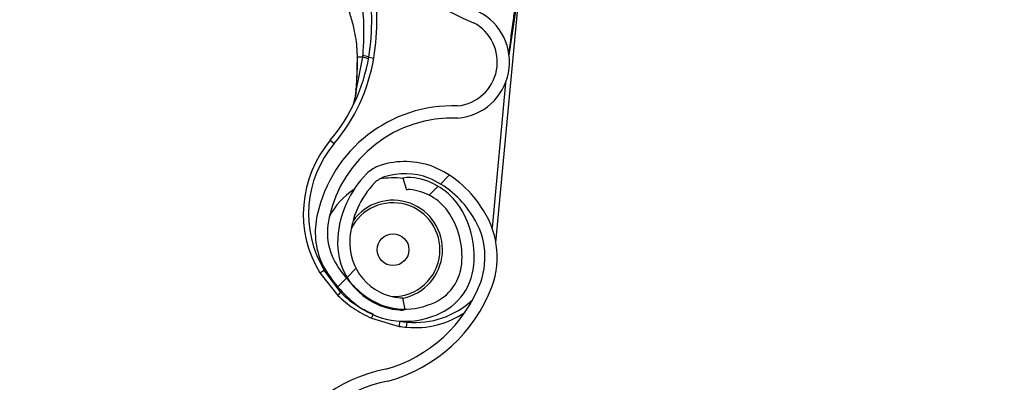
# Model space of a CAD drawing. Header units: inches. Extents: x 170 to 284, y 215 to 248.
# Tile 138 of 195: x 186.1061 to 186.3016, y 224.3832 to 224.4551. Entities that reach past the tile are written whole.
import ezdxf

# ---------------------------------------------------------------- set-up
doc = ezdxf.new("R2010")
doc.units = ezdxf.units.IN
doc.header["$LTSCALE"] = 0.25
doc.header["$MEASUREMENT"] = 0
doc.layers.add('ANNOTATIONS', color=1, linetype='Continuous')
doc.layers.add('RH BENCH MOUNT', color=7, linetype='Continuous')
doc.styles.add('ARIAL', font='arial.ttf', dxfattribs={"height": 0.09375})
doc.dimstyles.new('STANDARD$0', dxfattribs={"dimtxt": 0.09375, "dimasz": 0.09375, "dimexe": 0.03125, "dimexo": 0.046875, "dimgap": 0.09, "dimtad": 0, "dimtih": 1, "dimtoh": 1, "dimdec": 4, "dimzin": 0, "dimdsep": 46, "dimtxsty": 'ARIAL', "dimcen": 0.09, "dimadec": 0, "dimazin": 0, "dimtfac": 1, "dimtdec": 4, "dimtofl": 0, "dimtmove": 0, "dimatfit": 1, "dimfxl": 1, "dimtolj": 1, "dimtzin": 0, "dimarcsym": 0})
pattern_1 = [(45, (176.0930244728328, 218.320867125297), (-0.03026527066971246, 0.03026527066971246), [])]

# ---------------------------------------------------------------- blocks, each defined once
blk = doc.blocks.new('*D44')
at = {"layer": 'ANNOTATIONS', "color": 0, "lineweight": -2, "transparency": 16777216}
for p, q in [((185.9644948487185, 225.4792255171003), (185.9644948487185, 226.2131025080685)), ((187.3643717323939, 224.3791894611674), (187.3643717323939, 226.2131025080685)), ((186.0582448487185, 226.1818525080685), (186.3541591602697, 226.1818525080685)), ((187.2706217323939, 226.1818525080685), (186.9747074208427, 226.1818525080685))]:
    blk.add_line(p, q, dxfattribs=at)
at = {"layer": 'ANNOTATIONS', "color": 0, "transparency": 16777216}
for points in [[(186.0582448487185, 226.1974775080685), (186.0582448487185, 226.1662275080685), (185.9644948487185, 226.1818525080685)], [(187.2706217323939, 226.1974775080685), (187.2706217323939, 226.1662275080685), (187.3643717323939, 226.1818525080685)]]:
    blk.add_solid(points, dxfattribs=at)
at = {"layer": 'defpoints', "color": 0, "transparency": 16777216}
for p in [(187.3643717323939, 226.1818525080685), (185.9644948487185, 225.4323505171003), (187.3643717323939, 224.3323144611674)]:
    blk.add_point(p, dxfattribs=at)
at = {"layer": 'ANNOTATIONS', "color": 0, "transparency": 16777216, "insert": (186.6644332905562, 226.1818525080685), "char_height": 0.09375, "attachment_point": 5, "style": 'ARIAL'}
blk.add_mtext('\\A1;DIM "A"', dxfattribs=at)

msp = doc.modelspace()

# ---------------------------------------------------------------- hatches: boundary and pattern name
at = {"layer": 'RH BENCH MOUNT'}
h = msp.add_hatch(dxfattribs=at)
h.set_pattern_fill('ANSI31', color=256, scale=0.34241245, angle=2.8e-322, style=0)
h.set_pattern_definition([(45, (176.1263761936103, 218.320867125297), (-0.03026527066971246, 0.03026527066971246), [])])
edge = h.paths.add_edge_path(flags=0)
edge.add_arc((186.41301658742, 224.2130895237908), 0.021400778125, 89.9999999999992, 390.52248781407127, ccw=False)
edge.add_line((186.41301658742, 224.2344903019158), (186.485779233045, 224.2344903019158))
edge.add_arc((186.485779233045, 224.6453852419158), 0.4108949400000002, 270, 450.0000000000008)
edge.add_line((186.485779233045, 225.0562801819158), (186.00212164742, 225.0562801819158))
edge.add_arc((186.00212164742, 225.0605603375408), 0.004280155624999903, 180.0000000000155, 269.9999999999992, ccw=False)
edge.add_line((185.997841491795, 225.0605603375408), (185.997841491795, 225.1033618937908))
edge.add_arc((186.00212164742, 225.1033618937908), 0.004280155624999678, 360, 540, ccw=False)
edge.add_line((186.006401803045, 225.1033618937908), (186.006401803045, 225.0605603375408))
edge.add_line((186.006401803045, 225.0605603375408), (186.003169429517, 225.0605603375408))
edge.add_line((186.003169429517, 225.0605603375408), (186.003169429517, 225.1033618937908))
edge.add_arc((186.00212164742, 225.1033618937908), 0.001047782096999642, 360, 540.0000000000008)
edge.add_line((186.001073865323, 225.1033618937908), (186.001073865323, 225.0605603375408))
edge.add_arc((186.00212164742, 225.0605603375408), 0.001047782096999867, 180, 270)
edge.add_line((186.00212164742, 225.0595125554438), (186.485779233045, 225.0595125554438))
edge.add_arc((186.485779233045, 224.6453852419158), 0.4141273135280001, 269.9999999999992, 450, ccw=False)
edge.add_line((186.485779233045, 224.2312579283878), (186.41301658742, 224.2312579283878))
edge.add_arc((186.41301658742, 224.2130895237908), 0.018168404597, 450.0000000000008, 750.5224878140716)
edge.add_arc((186.4277648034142, 224.221784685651), 0.001047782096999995, 390.5224878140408, 495.0000000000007)
edge.add_line((186.4270239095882, 224.222525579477), (186.4183287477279, 224.2138304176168))
edge.add_line((186.4183287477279, 224.2138304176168), (186.4160431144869, 224.2161160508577))
edge.add_line((186.4160431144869, 224.2161160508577), (186.4247382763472, 224.224811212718))
edge.add_arc((186.4277648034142, 224.221784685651), 0.004280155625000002, 390.522487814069, 495.0000000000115, ccw=False)
h = msp.add_hatch(dxfattribs=at)
h.set_pattern_fill('ANSI31', color=256, scale=0.34241245, style=0)
h.set_pattern_definition(pattern_1)
edge = h.paths.add_edge_path(flags=0)
edge.add_line((186.4524275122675, 225.0520000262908), (186.1100150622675, 225.0520000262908))
edge.add_line((186.1100150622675, 225.0520000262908), (186.1100150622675, 225.0562801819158))
edge.add_line((186.1100150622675, 225.0562801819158), (186.4524275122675, 225.0562801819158))
edge.add_arc((186.4524275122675, 224.6453852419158), 0.4108949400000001, 269.9999999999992, 450, ccw=False)
edge.add_line((186.4524275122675, 224.2344903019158), (186.3796648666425, 224.2344903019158))
edge.add_line((186.3796648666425, 224.2344903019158), (186.3796648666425, 224.2387704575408))
edge.add_line((186.3796648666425, 224.2387704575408), (186.4524275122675, 224.2387704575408))
edge.add_arc((186.4524275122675, 224.6453852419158), 0.406614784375, 270, 450.0000000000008)
h = msp.add_hatch(dxfattribs=at)
h.set_pattern_fill('ANSI32', color=256, scale=0.34241245, angle=2.8e-322, style=0)
h.set_pattern_definition([(45, (176.0930244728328, 218.320867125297), (-0.09079581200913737, 0.09079581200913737), []), (45, (176.1535550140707, 218.320867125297), (-0.09079581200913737, 0.09079581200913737), [])])
edge = h.paths.add_edge_path(flags=0)
edge.add_arc((186.4524275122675, 224.6453852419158), 0.2182879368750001, 180, 540, ccw=False)
edge = h.paths.add_edge_path(flags=0)
edge.add_arc((186.4524275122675, 224.6453852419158), 0.2097276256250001, 180, 540, ccw=False)
h = msp.add_hatch(dxfattribs=at)
h.set_pattern_fill('ANSI31', color=256, scale=0.34241245, angle=2.8e-322, style=0)
h.set_pattern_definition(pattern_1)
edge = h.paths.add_edge_path(flags=0)
edge.add_arc((186.1833931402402, 224.4196713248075), 0.001712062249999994, 444.6973270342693, 466.907747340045)
edge.add_line((186.1828952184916, 224.4213093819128), (186.1821931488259, 224.4236190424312))
edge.add_arc((186.1833931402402, 224.4196713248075), 0.004126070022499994, 444.69732703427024, 466.9077473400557, ccw=False)
edge.add_arc((186.1825703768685, 224.4108067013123), 0.01302879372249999, 396.1734944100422, 444.6973270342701, ccw=False)
edge.add_arc((186.1780515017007, 224.4080623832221), 0.01830194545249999, 354.69732703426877, 394.7587000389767, ccw=False)
edge.add_arc((186.1845635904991, 224.4074579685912), 0.01176186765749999, 286.83818472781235, 354.69732703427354, ccw=False)
edge.add_arc((186.182579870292, 224.4109089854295), 0.01566536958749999, 229.9543950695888, 290.12812684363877, ccw=False)
edge.add_arc((186.18854634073, 224.418505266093), 0.02532140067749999, 207.5515752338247, 230.6782603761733, ccw=False)
edge.add_arc((186.179843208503, 224.4129167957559), 0.01504902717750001, 166.8530453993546, 204.011976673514, ccw=False)
edge.add_arc((186.1920961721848, 224.4104383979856), 0.02754708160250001, 448.00583017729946, 527.6299007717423, ccw=False)
edge.add_arc((186.1921925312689, 224.4466748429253), 0.008748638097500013, 275.6559459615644, 422.6387592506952)
edge.add_arc((186.2177297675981, 224.5069259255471), 0.05672062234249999, 174.2679627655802, 247.7072267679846, ccw=False)
edge.add_arc((186.3754946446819, 224.4934866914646), 0.2150521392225, 518.1233546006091, 534.9033806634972, ccw=False)
edge.add_arc((186.2023056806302, 224.5619346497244), 0.02884824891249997, 459.8561705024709, 516.1110838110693, ccw=False)
edge.add_arc((186.1900947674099, 224.6178487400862), 0.0284373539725, 284.8179209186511, 338.4163946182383)
edge.add_arc((186.2024942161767, 224.6125025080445), 0.01494630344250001, 339.9887678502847, 395.2445191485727)
edge.add_arc((186.1989170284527, 224.6110119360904), 0.0187470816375, 392.6552015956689, 426.1369430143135)
edge.add_arc((186.201579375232, 224.6156135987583), 0.0134739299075, 428.5748844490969, 466.9709727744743)
edge.add_arc((186.1996709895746, 224.6228403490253), 0.006011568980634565, 469.6798596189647, 490.4149006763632)
edge.add_arc((186.2087512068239, 224.6147072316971), 0.01816498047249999, 495.5965871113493, 534.6973270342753)
edge.add_arc((186.2015572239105, 224.615374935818), 0.01094007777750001, 534.6973270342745, 624.6973270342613)
edge.add_arc((186.2007186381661, 224.606339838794), 0.001866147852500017, 264.6973270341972, 280.3395734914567)
edge.add_line((186.2010535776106, 224.6045039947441), (186.2014868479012, 224.6021291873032))
edge.add_arc((186.2007186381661, 224.606339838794), 0.004280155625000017, 264.6973270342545, 280.3395734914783, ccw=False)
edge.add_arc((186.2015572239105, 224.615374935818), 0.01335408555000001, 174.697327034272, 264.69732703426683, ccw=False)
edge.add_arc((186.2087512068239, 224.6147072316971), 0.020578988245, 495.30868534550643, 534.6973270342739, ccw=False)
edge.add_arc((186.1996709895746, 224.6228403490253), 0.008425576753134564, 469.27499422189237, 491.1970379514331, ccw=False)
edge.add_arc((186.201579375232, 224.6156135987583), 0.01588793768, 428.3876292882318, 467.16790772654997, ccw=False)
edge.add_arc((186.1989170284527, 224.6110119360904), 0.02116108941, 392.8018578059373, 426.2744987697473, ccw=False)
edge.add_arc((186.2024942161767, 224.6125025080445), 0.01736031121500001, 339.8775751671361, 395.06318035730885, ccw=False)
edge.add_arc((186.1900947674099, 224.6178487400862), 0.030851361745, 284.61548432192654, 338.4768646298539, ccw=False)
edge.add_arc((186.2023056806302, 224.5619346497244), 0.02643424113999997, 459.6390365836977, 516.0209401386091)
edge.add_arc((186.3754946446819, 224.4934866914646), 0.21263813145, 518.1349954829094, 534.9070165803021)
edge.add_arc((186.2177297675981, 224.5069259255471), 0.05430661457, 534.2539536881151, 607.8118618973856)
edge.add_arc((186.1921925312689, 224.4466748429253), 0.01116264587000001, 274.7583659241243, 423.2264142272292, ccw=False)
edge.add_arc((186.1920961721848, 224.4104383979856), 0.02513307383, 447.6687272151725, 527.6679848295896)
edge.add_arc((186.179843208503, 224.4129167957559), 0.01263501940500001, 526.7803743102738, 563.6800238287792)
edge.add_arc((186.18854634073, 224.418505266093), 0.022907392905, 207.7416333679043, 230.7170422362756)
edge.add_arc((186.182579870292, 224.4109089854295), 0.01325136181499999, 229.8895674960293, 290.4325768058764)
edge.add_arc((186.1845635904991, 224.4074579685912), 0.009347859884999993, 286.4198511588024, 354.6973270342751)
edge.add_arc((186.1780515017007, 224.4080623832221), 0.01588793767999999, 354.6973270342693, 394.6495059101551)
edge.add_arc((186.1825703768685, 224.4108067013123), 0.01061478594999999, 396.3318283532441, 444.6973270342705)
h = msp.add_hatch(dxfattribs=at)
h.set_pattern_fill('ANSI31', color=256, scale=0.34241245, angle=2.8e-322, style=0)
h.set_pattern_definition(pattern_1)
edge = h.paths.add_edge_path(flags=0)
edge.add_arc((186.1669971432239, 224.2148798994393), 0.001712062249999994, 445.455402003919, 467.6658223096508)
edge.add_line((186.1664775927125, 224.2165112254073), (186.1657450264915, 224.2188113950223))
edge.add_arc((186.1669971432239, 224.2148798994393), 0.004126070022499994, 445.4554020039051, 467.6658223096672, ccw=False)
edge.add_arc((186.1662917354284, 224.2060051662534), 0.01302879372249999, 396.9315693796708, 445.45540200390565, ccw=False)
edge.add_arc((186.1618095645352, 224.2032013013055), 0.01830194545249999, 355.45540200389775, 395.516775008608, ccw=False)
edge.add_arc((186.1683290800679, 224.2026830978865), 0.01176186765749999, 287.5962596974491, 355.45540200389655, ccw=False)
edge.add_arc((186.1662998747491, 224.2061075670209), 0.01566536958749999, 230.7124700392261, 290.88620181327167, ccw=False)
edge.add_arc((186.1721653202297, 224.2137821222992), 0.02532140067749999, 208.3096502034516, 231.4363353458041, ccw=False)
edge.add_arc((186.1635368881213, 224.2080789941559), 0.01504902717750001, 167.6111203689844, 204.77005164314, ccw=False)
edge.add_arc((186.1758215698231, 224.2057629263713), 0.02754708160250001, 448.763905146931, 528.3879757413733, ccw=False)
edge.add_arc((186.1754384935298, 224.2419974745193), 0.008748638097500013, 276.4140209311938, 423.3968342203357)
edge.add_arc((186.2001763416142, 224.3025811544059), 0.05672062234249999, 175.0260377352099, 248.465301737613, ccw=False)
edge.add_arc((186.3581052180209, 224.2912304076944), 0.2150521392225, 518.8814295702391, 535.6614556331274, ccw=False)
edge.add_arc((186.1840258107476, 224.3573809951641), 0.02884824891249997, 460.61424547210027, 516.869158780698, ccw=False)
edge.add_arc((186.1710761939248, 224.4131286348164), 0.0284373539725, 285.5759958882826, 339.1744695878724)
edge.add_arc((186.1835452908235, 224.4079469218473), 0.01494630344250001, 340.7468428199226, 396.0025941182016)
edge.add_arc((186.1799881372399, 224.4064091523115), 0.0187470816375, 393.4132765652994, 426.8950179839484)
edge.add_arc((186.1825893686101, 224.4110456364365), 0.0134739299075, 429.3329594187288, 467.7290477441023)
edge.add_arc((186.1805855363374, 224.4182465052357), 0.006011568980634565, 470.4379345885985, 491.1729756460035)
edge.add_arc((186.1897725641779, 224.4102342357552), 0.01816498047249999, 496.3546620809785, 535.455402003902)
edge.add_arc((186.1825703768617, 224.4108067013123), 0.01094007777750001, 535.4554020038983, 625.4554020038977)
edge.add_arc((186.1818514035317, 224.4017613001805), 0.001866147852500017, 265.4554020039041, 281.0976484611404)
edge.add_line((186.182210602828, 224.3999300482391), (186.1826752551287, 224.3975611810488))
edge.add_arc((186.1818514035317, 224.4017613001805), 0.004280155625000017, 265.4554020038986, 281.09764846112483, ccw=False)
edge.add_arc((186.1825703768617, 224.4108067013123), 0.01335408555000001, 175.4554020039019, 265.4554020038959, ccw=False)
edge.add_arc((186.1897725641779, 224.4102342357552), 0.020578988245, 496.06676031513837, 535.4554020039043, ccw=False)
edge.add_arc((186.1805855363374, 224.4182465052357), 0.008425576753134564, 470.0330691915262, 491.9551129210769, ccw=False)
edge.add_arc((186.1825893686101, 224.4110456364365), 0.01588793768, 429.1457042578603, 467.92598269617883, ccw=False)
edge.add_arc((186.1799881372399, 224.4064091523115), 0.02116108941, 393.5599327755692, 427.0325737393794, ccw=False)
edge.add_arc((186.1835452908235, 224.4079469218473), 0.01736031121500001, 340.63565013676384, 395.8212553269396, ccw=False)
edge.add_arc((186.1710761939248, 224.4131286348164), 0.030851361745, 285.3735592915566, 339.23493959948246, ccw=False)
edge.add_arc((186.1840258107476, 224.3573809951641), 0.02643424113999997, 460.3971115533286, 516.7790151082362)
edge.add_arc((186.3581052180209, 224.2912304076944), 0.21263813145, 518.8930704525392, 535.6650915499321)
edge.add_arc((186.2001763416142, 224.3025811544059), 0.05430661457, 535.0120286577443, 608.5699368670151)
edge.add_arc((186.1754384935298, 224.2419974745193), 0.01116264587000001, 275.516440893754, 423.9844891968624, ccw=False)
edge.add_arc((186.1758215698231, 224.2057629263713), 0.02513307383, 448.4268021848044, 528.4260597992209)
edge.add_arc((186.1635368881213, 224.2080789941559), 0.01263501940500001, 527.5384492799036, 564.4380987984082)
edge.add_arc((186.1721653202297, 224.2137821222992), 0.022907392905, 208.499708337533, 231.4751172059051)
edge.add_arc((186.1662998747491, 224.2061075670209), 0.01325136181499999, 230.6476424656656, 291.190651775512)
edge.add_arc((186.1683290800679, 224.2026830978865), 0.009347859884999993, 287.1779261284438, 355.4554020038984)
edge.add_arc((186.1618095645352, 224.2032013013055), 0.01588793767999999, 355.4554020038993, 395.4075808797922)
edge.add_arc((186.1662917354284, 224.2060051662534), 0.01061478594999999, 397.0899033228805, 445.4554020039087)

# ---------------------------------------------------------------- linework, layer by layer
for p, q in [((186.2006615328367, 224.4108477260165), (186.2054918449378, 224.46289051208)), ((186.1730115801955, 224.4501886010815), (186.1731365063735, 224.4475868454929)), ((186.1741884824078, 224.4476337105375), (186.1729465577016, 224.441287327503)), ((186.17316423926, 224.4474313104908), (186.1731658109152, 224.4475991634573)), ((186.1754141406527, 224.447619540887), (186.1764271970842, 224.4474494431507)), ((186.2025745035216, 224.4425737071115), (186.1999008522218, 224.4137672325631)), ((186.1677805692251, 224.4311664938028), (186.1685646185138, 224.4305028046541)), ((186.1821931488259, 224.4236190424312), (186.1828952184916, 224.4213093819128)), ((186.1657036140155, 224.4048508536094), (186.1665820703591, 224.405383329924)), ((186.1657036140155, 224.4048508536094), (186.1692819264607, 224.400356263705)), ((186.1663298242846, 224.4063562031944), (186.1665820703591, 224.405383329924)), ((186.1698474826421, 224.4009705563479), (186.1665820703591, 224.405383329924)), ((186.1698474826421, 224.4009705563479), (186.1700905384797, 224.4011686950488)), ((186.1826752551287, 224.3975611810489), (186.182210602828, 224.3999300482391)), ((186.1759627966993, 224.3958646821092), (186.1814754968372, 224.3942473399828)), ((186.1814754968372, 224.3942473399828), (186.1816370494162, 224.3952617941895)), ((186.1829411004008, 224.3940628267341), (186.183036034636, 224.3950856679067))]:
    msp.add_line(p, q, dxfattribs=at)
at = {"layer": 'RH BENCH MOUNT', "flags": 128}
msp.add_lwpolyline([(186.1729068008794, 224.4412220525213), (186.1728798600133, 224.4412321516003), (186.1728616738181, 224.4412422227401), (186.1728527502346, 224.4412519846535), (186.1728533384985, 224.4412611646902), (186.1728634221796, 224.4412695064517), (186.1728827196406, 224.4412767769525), (186.1729106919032, 224.4412827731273), (186.1729465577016, 224.441287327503)], dxfattribs=at)
at = {"layer": 'RH BENCH MOUNT'}
for centre, radius in [((186.4524275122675, 224.6453852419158), 0.218287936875), ((186.4524275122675, 224.6453852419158), 0.2097276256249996), ((186.4524275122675, 224.6453852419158), 0.20865758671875), ((186.1802421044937, 224.4094442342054), 0.003155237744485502)]:
    msp.add_circle(centre, radius, dxfattribs=at)
for centre, radius, start, end in [((186.2177297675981, 224.5069259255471), 0.05672062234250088, 174.2679627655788, 247.7072267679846), ((186.1328657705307, 224.4547636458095), 0.04314396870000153, 350.4686307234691, 11.64579451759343), ((186.1328657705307, 224.4547636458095), 0.04417120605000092, 350.4686307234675, 11.64579451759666), ((186.1921925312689, 224.4466748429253), 0.01116264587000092, 274.7583659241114, 63.22641422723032), ((186.1921925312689, 224.4466748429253), 0.008748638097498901, 275.6559459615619, 62.63875925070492), ((186.1416455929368, 224.4532894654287), 0.03424124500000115, 319.7524507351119, 350.4686307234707), ((186.1738395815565, 224.4444927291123), 0.00350088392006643, 63.27168485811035, 83.73994506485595), ((186.1416455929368, 224.4532894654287), 0.03526848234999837, 319.7524507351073, 350.4686307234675), ((186.1731574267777, 224.4472533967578), 0.0001780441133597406, 87.80716262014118, 104.7680909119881), ((186.1731291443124, 224.447454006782), 3.319259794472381e-05, 238.986258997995, 276.9847351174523), ((186.1920961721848, 224.4104383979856), 0.02754708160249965, 88.005830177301, 167.6299007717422), ((186.1920961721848, 224.4104383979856), 0.02513307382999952, 87.6687272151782, 167.6679848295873), ((186.1850296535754, 224.4165653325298), 0.02259922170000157, 139.7524507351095, 211.2221486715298), ((186.1850296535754, 224.4165653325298), 0.02157198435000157, 139.7524507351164, 211.2221486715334), ((186.1805855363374, 224.4182465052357), 0.00842557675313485, 110.0330691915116, 131.9551129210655), ((186.18258936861, 224.4110456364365), 0.01588793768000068, 69.14570425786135, 107.9259826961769), ((186.1897725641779, 224.4102342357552), 0.02057898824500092, 136.0667603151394, 175.4554020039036), ((186.18258936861, 224.4110456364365), 0.01347392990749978, 69.33295941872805, 107.7290477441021), ((186.1799881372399, 224.4064091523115), 0.02116108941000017, 33.55993277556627, 67.03257373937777), ((186.1897725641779, 224.4102342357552), 0.01816498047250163, 136.3546620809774, 175.455402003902), ((186.1805855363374, 224.4182465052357), 0.006011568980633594, 110.4379345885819, 131.1729756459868), ((186.1802421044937, 224.4094442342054), 0.01425087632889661, 82.05622357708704, 100.8563150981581), ((186.1833931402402, 224.4196713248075), 0.004126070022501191, 84.69732703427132, 106.9077473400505), ((186.1825703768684, 224.4108067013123), 0.0130287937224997, 36.17349441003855, 84.69732703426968), ((186.1799881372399, 224.4064091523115), 0.01874708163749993, 33.41327656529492, 66.89501798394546), ((186.1802421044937, 224.4094442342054), 0.01425087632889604, 122.9748162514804, 152.6500768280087), ((186.1833931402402, 224.4196713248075), 0.001712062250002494, 84.69732703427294, 106.9077473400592), ((186.1825703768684, 224.4108067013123), 0.01061478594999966, 36.33182835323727, 84.69732703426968), ((186.1802421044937, 224.4094442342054), 0.009303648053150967, 354.6973270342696, 153.3820744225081), ((186.1802421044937, 224.4094442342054), 0.009810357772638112, 281.6839227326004, 144.046276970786), ((186.1780515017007, 224.4080623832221), 0.01830194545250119, 354.697327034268, 34.75870003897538), ((186.179843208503, 224.4129167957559), 0.01504902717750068, 166.8530453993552, 204.011976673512), ((186.1780515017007, 224.4080623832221), 0.01588793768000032, 354.697327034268, 34.64950591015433), ((186.1835452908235, 224.4079469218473), 0.01494630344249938, 340.7468428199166, 36.00259411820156), ((186.1835452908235, 224.4079469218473), 0.01736031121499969, 340.6356501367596, 35.82125532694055), ((186.179843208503, 224.4129167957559), 0.01263501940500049, 166.7803743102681, 203.6800238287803), ((186.1825703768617, 224.4108067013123), 0.01335408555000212, 175.455402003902, 265.4554020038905), ((186.1825703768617, 224.4108067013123), 0.01094007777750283, 175.4554020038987, 265.4554020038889), ((186.1802421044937, 224.4094442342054), 0.00930364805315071, 269.3385544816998, 354.6973270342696), ((186.18854634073, 224.418505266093), 0.02532140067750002, 207.5515752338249, 230.6782603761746), ((186.18854634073, 224.418505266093), 0.02290739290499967, 207.7416333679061, 230.7170422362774), ((186.1845635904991, 224.4074579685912), 0.00934785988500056, 286.4198511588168, 354.6973270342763), ((186.1845635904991, 224.4074579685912), 0.01176186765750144, 286.8381847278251, 354.6973270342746), ((186.1710761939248, 224.4131286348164), 0.02843735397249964, 285.5759958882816, 339.1744695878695), ((186.1759739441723, 224.3947626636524), 0.008721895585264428, 134.6217398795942, 140.1090474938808), ((186.182579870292, 224.4109089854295), 0.01325136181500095, 229.8895674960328, 290.4325768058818), ((186.1710761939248, 224.4131286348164), 0.03085136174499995, 285.373559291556, 339.2349395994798), ((186.182579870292, 224.4109089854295), 0.01566536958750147, 229.9543950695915, 290.1281268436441), ((186.1818514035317, 224.4017613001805), 0.001866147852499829, 265.4554020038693, 281.0976484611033), ((186.1845866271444, 224.4117920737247), 0.01677821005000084, 264.697327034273, 313.16459447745), ((186.1818514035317, 224.4017613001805), 0.004280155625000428, 265.455402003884, 281.0976484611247), ((186.1845866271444, 224.4117920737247), 0.01780544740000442, 264.6973270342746, 303.8207398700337), ((186.1686930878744, 224.3997265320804), 0.008231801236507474, 332.0216494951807, 337.3841227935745), ((186.1850296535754, 224.4165653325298), 0.0215719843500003, 260.9515860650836, 264.697327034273), ((186.1850296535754, 224.4165653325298), 0.02259922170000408, 260.9515860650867, 264.6973270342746), ((186.1840258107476, 224.3573809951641), 0.02884824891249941, 100.6142454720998, 156.8691587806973), ((186.1840258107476, 224.3573809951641), 0.02643424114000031, 100.3971115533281, 156.7790151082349)]:
    msp.add_arc(centre, radius, start, end, dxfattribs=at)
for points, knots in [([(186.1733909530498, 224.4616762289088), (186.1733909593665, 224.4616762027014), (186.1735257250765, 224.4611170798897), (186.1739968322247, 224.4589052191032), (186.1745630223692, 224.4543255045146), (186.1743468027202, 224.4503056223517), (186.1742213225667, 224.4479727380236)], [0, 0, 0, 0, 5.869764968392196e-06, 0.1252288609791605, 0.4923383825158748, 1, 1, 1, 1]), ([(186.2032629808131, 224.448011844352), (186.2036172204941, 224.450350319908), (186.2041522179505, 224.4538820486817), (186.2047855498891, 224.4580587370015), (186.2051225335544, 224.4602471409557), (186.2053007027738, 224.4614362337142), (186.2053882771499, 224.4620886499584), (186.2054347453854, 224.4624489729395), (186.2054598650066, 224.462647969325), (186.205473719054, 224.4627582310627), (186.2054820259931, 224.4628239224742), (186.2054869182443, 224.4628620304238), (186.205490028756, 224.4628853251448), (186.2054915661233, 224.4628962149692), (186.2054924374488, 224.4629013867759), (186.2054927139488, 224.4629019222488), (186.2054925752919, 224.4628986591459), (186.2054921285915, 224.4628936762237), (186.2054918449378, 224.46289051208)], [0, 0, 0, 0, 0.4681368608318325, 0.7070129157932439, 0.8371325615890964, 0.9079072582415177, 0.9470740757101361, 0.9687898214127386, 0.9808770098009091, 0.9876679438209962, 0.9915546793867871, 0.9947708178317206, 0.99599531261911, 0.9972287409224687, 0.9978484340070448, 0.9984730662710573, 0.9990304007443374, 1, 1, 1, 1]), ([(186.1731658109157, 224.4475991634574), (186.1731490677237, 224.4482982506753), (186.1731159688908, 224.44968024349), (186.172830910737, 224.4517475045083), (186.1723564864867, 224.4540448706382), (186.1715892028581, 224.4567311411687), (186.1708981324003, 224.4586389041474), (186.1705217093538, 224.459678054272)], [0, 0, 0, 0, 0.1627420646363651, 0.3217171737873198, 0.4905672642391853, 0.7225142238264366, 1, 1, 1, 1]), ([(186.204496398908, 224.4580557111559), (186.2043723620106, 224.4571888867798), (186.2039031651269, 224.4539099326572), (186.2034982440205, 224.4506223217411), (186.2032003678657, 224.4482038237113)], [0, 0, 0, 0, 0.2643600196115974, 0.9999999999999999, 0.9999999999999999, 0.9999999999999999, 0.9999999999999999]), ([(186.173136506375, 224.4475868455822), (186.1731287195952, 224.4475879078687), (186.1731129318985, 224.4475900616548), (186.1731124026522, 224.4475933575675), (186.1731282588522, 224.4475965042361), (186.173153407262, 224.4475982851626), (186.1731658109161, 224.447599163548)], [0, 0, 0, 0, 0.2466091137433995, 0.5000000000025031, 0.7533908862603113, 1, 1, 1, 1]), ([(186.1741884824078, 224.4476337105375), (186.1741336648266, 224.447632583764), (186.1738802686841, 224.4476273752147), (186.1735130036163, 224.4476165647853), (186.1732706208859, 224.447604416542), (186.1731658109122, 224.4475991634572)], [0, 0, 0, 0, 0.135457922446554, 0.6261588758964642, 1, 1, 1, 1]), ([(186.1742213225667, 224.4479727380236), (186.1742106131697, 224.4478597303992), (186.1741999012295, 224.447746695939), (186.1741884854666, 224.4476337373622), (186.1741884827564, 224.4476337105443)], [0, 0, 0, 0, 0.9997625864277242, 1, 1, 1, 1]), ([(186.173133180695, 224.4474210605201), (186.1731259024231, 224.446697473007), (186.1731049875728, 224.444618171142), (186.1729850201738, 224.4425624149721), (186.1729068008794, 224.4412220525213)], [0, 0, 0, 0, 0.3479954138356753, 1, 1, 1, 1]), ([(186.1729465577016, 224.441287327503), (186.1730163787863, 224.442616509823), (186.1731232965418, 224.4446519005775), (186.1731536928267, 224.4467153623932), (186.17316423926, 224.4474313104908)], [0, 0, 0, 0, 0.6530354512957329, 1, 1, 1, 1]), ([(186.172108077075, 224.4376529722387), (186.1722004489, 224.4378729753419), (186.1725408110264, 224.4386836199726), (186.1727962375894, 224.4400030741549), (186.1729147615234, 224.4410156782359), (186.1729465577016, 224.441287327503)], [0, 0, 0, 0, 0.2141804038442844, 0.7891897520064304, 1, 1, 1, 1]), ([(186.1729068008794, 224.4412220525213), (186.1728861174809, 224.4409418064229), (186.1728223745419, 224.4400781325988), (186.1726274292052, 224.4392792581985), (186.1724957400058, 224.4387396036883)], [0, 0, 0, 0, 0.324481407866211, 1, 1, 1, 1]), ([(186.1763182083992, 224.3966202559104), (186.1753475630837, 224.3970752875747), (186.1733781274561, 224.3979985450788), (186.1712706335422, 224.3995845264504), (186.1701647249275, 224.4006615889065), (186.1698474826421, 224.4009705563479)], [0, 0, 0, 0, 0.4093476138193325, 0.8305647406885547, 1, 1, 1, 1]), ([(186.1692819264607, 224.400356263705), (186.1702772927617, 224.3994717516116), (186.1723010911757, 224.3976733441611), (186.1747290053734, 224.3964741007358), (186.1759627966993, 224.3958646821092)], [0, 0, 0, 0, 0.4918307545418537, 1, 1, 1, 1])]:
    msp.add_open_spline(points, degree=3, knots=knots, dxfattribs=at)
msp.add_open_spline([(186.175351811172, 224.4472600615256), (186.175339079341, 224.447278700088), (186.1753136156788, 224.4473159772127), (186.1750719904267, 224.4474050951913), (186.1747043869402, 224.4475116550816), (186.1743604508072, 224.4475930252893), (186.1741884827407, 224.4476337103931)], degree=3, dxfattribs=at)

# ---------------------------------------------------------------- dimensions: what is measured, and where the dimension line sits
at = {"layer": 'ANNOTATIONS'}
dim = msp.add_linear_dim(base=(187.3643717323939, 226.1818525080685), p1=(185.9644948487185, 225.4323505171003), p2=(187.3643717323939, 224.3323144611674), text='DIM "A"', dimstyle='STANDARD$0', dxfattribs=at)
dim.commit()
dim.dimension.update_dxf_attribs({"geometry": '*D44', "text_midpoint": (186.6644332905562, 226.1818525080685)})

doc.saveas('drawing.dxf')
